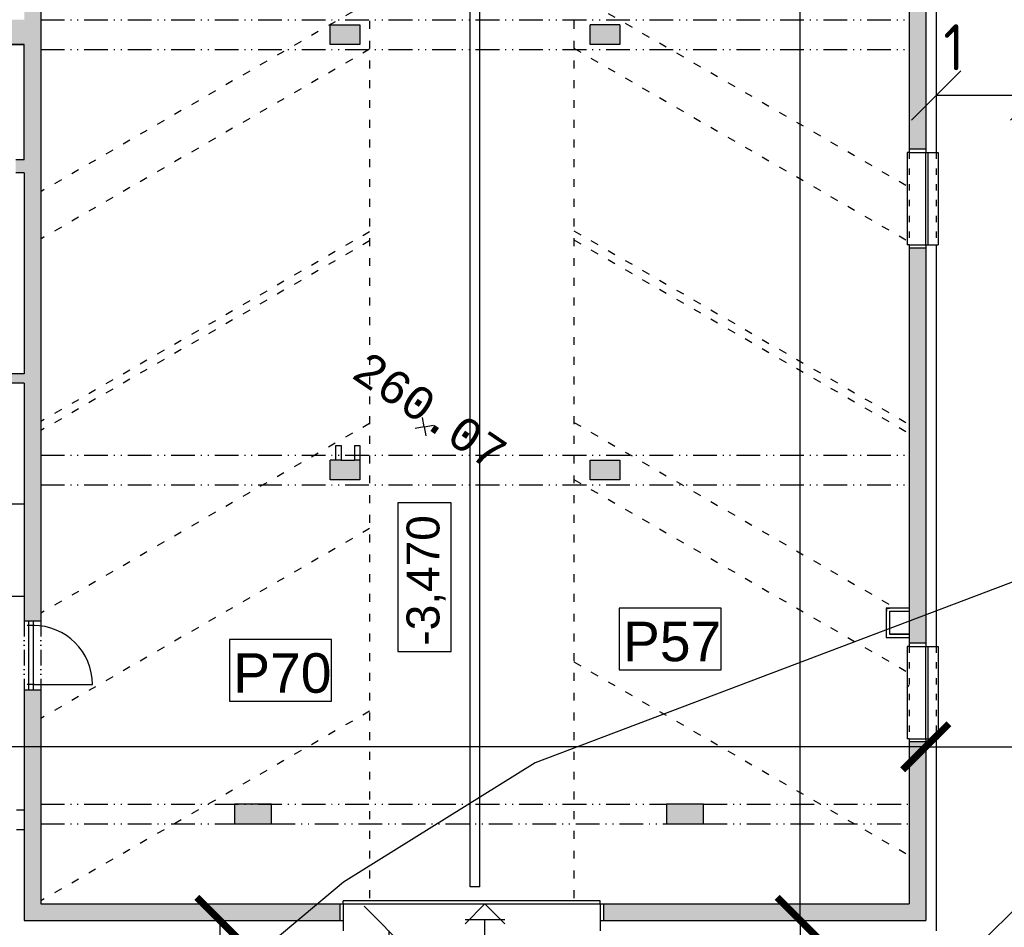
# Model space of a CAD drawing. Extents: x 4743276 to 9726129, y -4307434 to -1665362.
# Tile 40 of 121: x 4868244 to 4883186, y -2080839 to -2067057. Entities that reach past the tile are written whole.
import ezdxf
from ezdxf.enums import TextEntityAlignment as Align

# ---------------------------------------------------------------- set-up
doc = ezdxf.new("R2010")
doc.units = 0
doc.header["$MEASUREMENT"] = 0
doc.linetypes.add('ACAD_ISO03W100', pattern=[30, 12, -18])
doc.linetypes.add('ACAD_ISO12W100', pattern=[22, 12, -3, 0.5, -3, 0.5, -3])
doc.layers.get('0').update_dxf_attribs({"linetype": 'CONTINUOUS'})
doc.layers.get('Defpoints').update_dxf_attribs({"color": 61, "linetype": 'CONTINUOUS'})
for name, color, linetype in [('body', 7, 'CONTINUOUS'), ('DVERE', 47, 'CONTINUOUS'), ('HATCH', 7, 'CONTINUOUS'), ('KÓTY', 4, 'CONTINUOUS'), ('MÚRY', 1, 'CONTINUOUS'), ('OKNÁ', 146, 'CONTINUOUS'), ('POZEMOK', 8, 'CONTINUOUS'), ('siete', 6, 'CONTINUOUS'), ('TENKÁ', 7, 'CONTINUOUS'), ('tzb', 55, 'CONTINUOUS'), ('Výšky', 64, 'CONTINUOUS'), ('ZARIADOVACIE', 144, 'CONTINUOUS'), ('šrafy-múry', 8, 'CONTINUOUS')]:
    doc.layers.add(name, color=color, linetype=linetype)
doc.styles.add('ARIAL', font='arial.ttf')
doc.styles.add('MONOTXT', font='MONOTXT', dxfattribs={"height": 0.2})
doc.styles.add('Style-Arial', font='arial.ttf')
doc.styles.add('STYLE1', font='isocp.shx')
doc.dimstyles.new('STANDARD 200', dxfattribs={"dimtxt": 600, "dimasz": 700, "dimexe": 10, "dimexo": 200, "dimgap": 100, "dimtad": 1, "dimdsep": 46, "dimlunit": 6, "dimtxsty": 'Style-Arial', "dimblk": 'ARCHTICK', "dimblk1": 'OBLIQUE', "dimblk2": 'ARCHTICK', "dimcen": 2.5, "dimse1": 1, "dimse2": 1, "dimadec": 0, "dimazin": 0, "dimtfac": 1, "dimtmove": 1, "dimatfit": 3, "dimldrblk": 'OBLIQUE', "dimfxl": 1, "dimtolj": 1, "dimtzin": 0, "dimarcsym": 0})
doc.dimstyles.new('STANDARD 250', dxfattribs={"dimtxt": 700, "dimasz": 750, "dimexe": 10, "dimexo": 200, "dimgap": 100, "dimtad": 1, "dimdsep": 46, "dimlunit": 6, "dimtxsty": 'STYLE1', "dimblk1": 'OBLIQUE', "dimblk2": 'OBLIQUE', "dimsah": 1, "dimcen": 2.5, "dimse1": 1, "dimse2": 1, "dimadec": 0, "dimazin": 0, "dimtfac": 1, "dimtmove": 1, "dimatfit": 3, "dimldrblk": 'OBLIQUE', "dimfxl": 1, "dimtolj": 1, "dimtzin": 0, "dimarcsym": 0})

# ---------------------------------------------------------------- blocks, each defined once
blk = doc.blocks.new('_ArchTick')
at = {"color": 0, "linetype": 'ByBlock', "const_width": 0.15}
blk.add_lwpolyline([(-0.5, -0.5), (0.5, 0.5)], dxfattribs=at)
blk = doc.blocks.new('*D42218')
at = {"layer": 'Defpoints', "color": 0}
for p in [(4821644, -2078098), (4821644, -2080734), (4881994, -2080734)]:
    blk.add_point(p, dxfattribs=at)
at = {"layer": 'ZARIADOVACIE', "color": 0, "lineweight": -2}
blk.add_line((4881994, -2078098), (4821644, -2078098), dxfattribs=at)
at = {"layer": 'ZARIADOVACIE', "color": 0, "linetype": 'ByBlock', "lineweight": -2, "xscale": 700, "yscale": 700, "zscale": 700, "rotation": 180}
blk.add_blockref('_ArchTick', (4821644, -2078098), dxfattribs=at)
at = {"layer": 'ZARIADOVACIE', "color": 0, "linetype": 'ByBlock', "lineweight": -2, "xscale": 700, "yscale": 700, "zscale": 700}
blk.add_blockref('_ArchTick', (4881994, -2078098), dxfattribs=at)
at = {"layer": 'ZARIADOVACIE', "color": 0, "insert": (4845998, -2077590), "char_height": 600, "attachment_point": 5, "style": 'Style-Arial'}
blk.add_mtext('\\A1;60ﾠ350', dxfattribs=at)
blk = doc.blocks.new('_OBLIQUE')
at = {"color": 0, "linetype": 'ByBlock'}
blk.add_line((-0.5, -0.5), (0.5, 0.5), dxfattribs=at)
blk = doc.blocks.new('*D42220')
at = {"layer": 'Defpoints', "color": 0}
for p in [(4880090, -2021484), (4881994, -2021484), (4881994, -2080734)]:
    blk.add_point(p, dxfattribs=at)
at = {"layer": 'ZARIADOVACIE', "color": 0, "lineweight": -2}
blk.add_line((4880090, -2080734), (4880090, -2021484), dxfattribs=at)
at = {"layer": 'ZARIADOVACIE', "color": 0, "linetype": 'ByBlock', "lineweight": -2, "xscale": 700, "yscale": 700, "zscale": 700}
for p, rotation in [((4880090, -2021484), 90), ((4880090, -2080734), 270)]:
    blk.add_blockref('_ArchTick', p, dxfattribs=dict(at, rotation=rotation))
at = {"layer": 'ZARIADOVACIE', "color": 0, "insert": (4879728, -2057066), "char_height": 600, "attachment_point": 5, "rotation": 90, "style": 'Style-Arial'}
blk.add_mtext('\\A1;59ﾠ250', dxfattribs=at)
blk = doc.blocks.new('*D42221')
at = {"layer": 'Defpoints', "color": 0}
for p in [(4868314, -2035164), (4857372, -2067054), (4868314, -2067054)]:
    blk.add_point(p, dxfattribs=at)
at = {"layer": 'ZARIADOVACIE', "color": 0, "lineweight": -2}
blk.add_line((4857372, -2035164), (4857372, -2067054), dxfattribs=at)
at = {"layer": 'ZARIADOVACIE', "color": 0, "linetype": 'ByBlock', "lineweight": -2, "xscale": 700, "yscale": 700, "zscale": 700}
for p, rotation in [((4857372, -2035164), 90), ((4857372, -2067054), 270)]:
    blk.add_blockref('_ArchTick', p, dxfattribs=dict(at, rotation=rotation))
at = {"layer": 'ZARIADOVACIE', "color": 0, "insert": (4856946, -2051921), "char_height": 600, "attachment_point": 5, "rotation": 90, "style": 'Style-Arial'}
blk.add_mtext('\\A1;31ﾠ890', dxfattribs=at)
blk = doc.blocks.new('*D42225')
at = {"layer": 'Defpoints', "color": 0}
for p in [(4900354, -2078098), (4881994, -2080734), (4900354, -2080734)]:
    blk.add_point(p, dxfattribs=at)
at = {"layer": 'ZARIADOVACIE', "color": 0, "lineweight": -2}
blk.add_line((4881994, -2078098), (4900354, -2078098), dxfattribs=at)
at = {"layer": 'ZARIADOVACIE', "color": 0, "linetype": 'ByBlock', "lineweight": -2, "xscale": 700, "yscale": 700, "zscale": 700, "rotation": 180}
blk.add_blockref('_ArchTick', (4881994, -2078098), dxfattribs=at)
at = {"layer": 'ZARIADOVACIE', "color": 0, "linetype": 'ByBlock', "lineweight": -2, "xscale": 700, "yscale": 700, "zscale": 700}
blk.add_blockref('_ArchTick', (4900354, -2078098), dxfattribs=at)
at = {"layer": 'ZARIADOVACIE', "color": 0, "insert": (4894298, -2077666), "char_height": 600, "attachment_point": 5, "style": 'Style-Arial'}
blk.add_mtext('\\A1;18ﾠ360', dxfattribs=at)
blk = doc.blocks.new('*D42233')
at = {"layer": 'Defpoints', "color": 0}
for p in [(4881994, -2080734), (4880090, -2087304), (4881994, -2087304)]:
    blk.add_point(p, dxfattribs=at)
at = {"layer": 'ZARIADOVACIE', "color": 0, "lineweight": -2}
blk.add_line((4880090, -2080734), (4880090, -2087304), dxfattribs=at)
at = {"layer": 'ZARIADOVACIE', "color": 0, "linetype": 'ByBlock', "lineweight": -2, "xscale": 700, "yscale": 700, "zscale": 700}
for p, rotation in [((4880090, -2080734), 90), ((4880090, -2087304), 270)]:
    blk.add_blockref('_ArchTick', p, dxfattribs=dict(at, rotation=rotation))
at = {"layer": 'ZARIADOVACIE', "color": 0, "insert": (4879637, -2085566), "char_height": 600, "attachment_point": 5, "rotation": 90, "style": 'Style-Arial'}
blk.add_mtext('\\A1;6ﾠ570', dxfattribs=at)
blk = doc.blocks.new('*D42234')
at = {"layer": 'Defpoints', "color": 0}
for p in [(4873354, -2080734), (4871282, -2106934), (4873354, -2106934)]:
    blk.add_point(p, dxfattribs=at)
at = {"layer": 'ZARIADOVACIE', "color": 0, "lineweight": -2}
blk.add_line((4871282, -2080734), (4871282, -2106934), dxfattribs=at)
at = {"layer": 'ZARIADOVACIE', "color": 0, "linetype": 'ByBlock', "lineweight": -2, "xscale": 700, "yscale": 700, "zscale": 700}
for p, rotation in [((4871282, -2080734), 90), ((4871282, -2106934), 270)]:
    blk.add_blockref('_ArchTick', p, dxfattribs=dict(at, rotation=rotation))
at = {"layer": 'ZARIADOVACIE', "color": 0, "insert": (4870839, -2096044), "char_height": 600, "attachment_point": 5, "rotation": 90, "style": 'Style-Arial'}
blk.add_mtext('\\A1;26ﾠ200', dxfattribs=at)
blk = doc.blocks.new('*D42236')
at = {"layer": 'Defpoints', "color": 0}
for p in [(4875104, -2080894), (4873846, -2087434), (4875104, -2087434)]:
    blk.add_point(p, dxfattribs=at)
at = {"layer": 'KÓTY', "color": 0, "lineweight": -2}
blk.add_line((4873846, -2080894), (4873846, -2087434), dxfattribs=at)
at = {"layer": 'KÓTY', "color": 0, "linetype": 'ByBlock', "lineweight": -2, "xscale": 750, "yscale": 750, "zscale": 750}
for p, rotation in [((4873846, -2080894), 90), ((4873846, -2087434), 270)]:
    blk.add_blockref('_OBLIQUE', p, dxfattribs=dict(at, rotation=rotation))
at = {"layer": 'KÓTY', "color": 0, "insert": (4873412, -2084464), "char_height": 700, "attachment_point": 5, "rotation": 90, "style": 'STYLE1'}
blk.add_mtext('\\A1;6ﾠ540', dxfattribs=at)
blk = doc.blocks.new('po')
at = {"layer": 'HATCH'}
h = blk.add_hatch(color=256, dxfattribs=at)
h.dxf.hatch_style = 1
h.paths.add_polyline_path([(4879180, -1563421), (4879185, -1563421), (4879185, -1563376), (4879230, -1563376), (4879230, -1563371), (4879180, -1563371)])
h = blk.add_hatch(color=256, dxfattribs=at)
h.dxf.hatch_style = 1
h.paths.add_polyline_path([(4879180, -1563771), (4879185, -1563771), (4879185, -1563816), (4879230, -1563816), (4879230, -1563821), (4879180, -1563821)])
at = {"layer": 'šrafy-múry'}
h = blk.add_hatch(color=256, dxfattribs=at)
h.dxf.hatch_style = 1
h.paths.add_polyline_path([(4879780, -1556406), (4879780, -1551906), (4879530, -1551906), (4879530, -1556406)])
h = blk.add_hatch(color=256, dxfattribs=at)
h.dxf.hatch_style = 1
h.paths.add_polyline_path([(4866100, -1553646), (4866100, -1554436), (4866100, -1554816), (4866100, -1556566), (4865970, -1556566), (4865970, -1556766), (4866100, -1556766), (4866100, -1559816), (4866100, -1559956), (4866100, -1563566), (4866350, -1563566), (4866350, -1561051), (4866350, -1558936), (4866350, -1554441), (4866350, -1553646)])
h.paths.add_polyline_path([(4866161, -1561826), (4866448, -1561826), (4866448, -1562076), (4866161, -1562076)], flags=9)
h.paths.add_polyline_path([(4866155, -1555821), (4866443, -1555821), (4866443, -1556071), (4866155, -1556071)], flags=9)
h = blk.add_hatch(color=256, dxfattribs=at)
h.dxf.hatch_style = 1
h.paths.add_polyline_path([(4861750, -1557951), (4861750, -1558316), (4862000, -1558316), (4862285, -1558316), (4862285, -1558201), (4862000, -1558201), (4862000, -1557876), (4862000, -1557596), (4862000, -1557316), (4862000, -1557036), (4862000, -1556756), (4862000, -1556476), (4862000, -1556196), (4862000, -1555916), (4862000, -1554816), (4864300, -1554816), (4864300, -1555916), (4864300, -1556196), (4864300, -1556341), (4864300, -1556372), (4864300, -1556476), (4864300, -1556756), (4864300, -1556766), (4864500, -1556766), (4864970, -1556766), (4864970, -1556566), (4864523, -1556566), (4864520, -1556566), (4864500, -1556566), (4864500, -1556305), (4864500, -1556265), (4864500, -1554977), (4864500, -1554937), (4864500, -1554816), (4866100, -1554816), (4866100, -1554436), (4861100, -1554436), (4861100, -1554506), (4861100, -1554816), (4861750, -1554816), (4861750, -1557616)])
h = blk.add_hatch(color=256, dxfattribs=at)
h.dxf.hatch_style = 1
h.paths.add_polyline_path([(4870741, -1554816), (4871190, -1554816), (4871190, -1554516), (4870740, -1554516)])
h = blk.add_hatch(color=256, dxfattribs=at)
h.dxf.hatch_style = 1
h.paths.add_polyline_path([(4874690, -1554816), (4875140, -1554816), (4875140, -1554516), (4874690, -1554516)])
h = blk.add_hatch(color=256, dxfattribs=at)
h.dxf.hatch_style = 1
h.paths.add_polyline_path([(4879530, -1562910), (4879530, -1563301), (4879530, -1563381), (4879530, -1563771), (4879530, -1563851), (4879530, -1563906), (4879780, -1563906), (4879780, -1557906), (4879530, -1557906), (4879530, -1560582), (4879530, -1560720), (4879530, -1561051), (4879530, -1561501)])
h = blk.add_hatch(color=256, dxfattribs=at)
h.dxf.hatch_style = 1
h.paths.add_polyline_path([(4865850, -1559956), (4866100, -1559956), (4866100, -1559816), (4865850, -1559816)])
h = blk.add_hatch(color=256, dxfattribs=at)
h.dxf.hatch_style = 1
h.paths.add_polyline_path([(4870740, -1561126), (4870740, -1561426), (4871190, -1561426), (4871190, -1561126), (4871110, -1561126), (4870820, -1561126)])
h = blk.add_hatch(color=256, dxfattribs=at)
h.dxf.hatch_style = 1
h.paths.add_polyline_path([(4874690, -1561126), (4874690, -1561426), (4875140, -1561426), (4875140, -1561126)])
h = blk.add_hatch(color=256, dxfattribs=at)
h.dxf.hatch_style = 1
h.paths.add_polyline_path([(4866640, -1567866), (4866350, -1567866), (4866350, -1564616), (4866100, -1564616), (4866100, -1566436), (4866100, -1568116), (4866640, -1568116)])
h = blk.add_hatch(color=256, dxfattribs=at)
h.dxf.hatch_style = 1
h.paths.add_polyline_path([(4879530, -1565406), (4879530, -1567866), (4874890, -1567866), (4874890, -1568116), (4879780, -1568116), (4879780, -1565406)])
h = blk.add_hatch(color=256, dxfattribs=at)
h.dxf.hatch_style = 1
h.paths.add_polyline_path([(4869291, -1566351), (4869291, -1566651), (4869851, -1566651), (4869851, -1566351)])
h = blk.add_hatch(color=256, dxfattribs=at)
h.dxf.hatch_style = 1
h.paths.add_polyline_path([(4876406, -1566351), (4875846, -1566351), (4875846, -1566651), (4876406, -1566651)])
h = blk.add_hatch(color=256, dxfattribs=at)
h.dxf.hatch_style = 1
h.paths.add_polyline_path([(4868040, -1568116), (4868040, -1567866), (4866640, -1567866), (4866640, -1568116)])
h = blk.add_hatch(color=256, dxfattribs=at)
h.dxf.hatch_style = 1
h.paths.add_polyline_path([(4870890, -1567866), (4868040, -1567866), (4868040, -1568116), (4870890, -1568116)])
at = {"layer": 'DVERE'}
for p, q in [((4874840, -1567816), (4870940, -1567816)), ((4870940, -1567866), (4870940, -1567816)), ((4870940, -1567866), (4874840, -1567866)), ((4874840, -1567866), (4874840, -1567816))]:
    blk.add_line(p, q, dxfattribs=at)
at = {"layer": 'MÚRY', "color": 7}
for p, q in [((4866350, -1537766), (4866350, -1554441)), ((4879530, -1551856), (4879530, -1556456)), ((4879940, -1551856), (4879940, -1556456)), ((4866350, -1554441), (4866350, -1561051)), ((4870740, -1554516), (4871190, -1554516)), ((4870740, -1554816), (4870740, -1554516)), ((4871190, -1554516), (4871190, -1554816)), ((4875140, -1554516), (4874690, -1554516)), ((4874690, -1554816), (4874690, -1554516)), ((4875140, -1554516), (4875140, -1554816)), ((4864500, -1554816), (4866100, -1554816)), ((4864500, -1554816), (4866100, -1554816)), ((4866100, -1554816), (4864500, -1554816)), ((4866100, -1556566), (4866100, -1554816)), ((4866100, -1556566), (4866100, -1554816)), ((4866100, -1555674), (4866100, -1554816)), ((4871190, -1554816), (4870740, -1554816)), ((4875140, -1554816), (4874690, -1554816)), ((4879530, -1556456), (4879940, -1556456)), ((4866100, -1556566), (4865970, -1556566)), ((4866100, -1556766), (4865970, -1556766)), ((4866100, -1556766), (4866100, -1559816)), ((4879530, -1557856), (4879530, -1563956)), ((4879530, -1557856), (4879940, -1557856)), ((4879940, -1557856), (4879940, -1563956)), ((4866350, -1558936), (4866350, -1563566)), ((4866100, -1559816), (4865850, -1559816)), ((4866100, -1559956), (4865850, -1559956)), ((4866100, -1559956), (4866100, -1563566)), ((4870830, -1561126), (4870830, -1560906)), ((4870830, -1560906), (4870910, -1560906)), ((4871110, -1560906), (4871190, -1560906)), ((4871110, -1560906), (4871110, -1561126)), ((4871190, -1560906), (4871190, -1561126)), ((4870830, -1561126), (4870740, -1561126)), ((4866100, -1563566), (4866350, -1563566)), ((4879530, -1563771), (4879230, -1563771)), ((4879530, -1563956), (4879940, -1563956)), ((4866100, -1564616), (4866350, -1564616)), ((4866100, -1564616), (4866100, -1566436)), ((4866350, -1564616), (4866350, -1567866)), ((4879530, -1565356), (4879530, -1567866)), ((4879530, -1565356), (4879940, -1565356)), ((4879940, -1565356), (4879940, -1568276)), ((4869851, -1566351), (4869291, -1566351)), ((4869291, -1566351), (4869291, -1566651)), ((4869851, -1566651), (4869851, -1566351)), ((4876406, -1566351), (4875846, -1566351)), ((4875846, -1566351), (4875846, -1566651)), ((4876406, -1566651), (4876406, -1566351)), ((4865980, -1566436), (4866100, -1566436)), ((4869291, -1566651), (4869851, -1566651)), ((4875846, -1566651), (4876406, -1566651)), ((4866350, -1567866), (4870940, -1567866)), ((4870940, -1567866), (4870940, -1568276)), ((4874840, -1567866), (4879530, -1567866)), ((4874840, -1567866), (4874840, -1568276))]:
    blk.add_line(p, q, dxfattribs=at)
for points in [[(4870910, -1560906), (4870910, -1561126), (4871110, -1561126)], [(4871190, -1561126), (4871190, -1561426), (4870740, -1561426), (4870740, -1561126)]]:
    blk.add_lwpolyline(points, dxfattribs=at)
blk.add_lwpolyline([(4874690, -1561126), (4875140, -1561126), (4875140, -1561426), (4874690, -1561426)], close=True, dxfattribs=at)
at = {"layer": 'OKNÁ', "ltscale": 0.25}
for p, q in [((4866166, -1563566), (4866166, -1564616)), ((4866236, -1563566), (4866236, -1564616)), ((4866256, -1563636), (4866146, -1563636)), ((4866256, -1564536), (4866146, -1564536)), ((4866236, -1564536), (4867136, -1564536))]:
    blk.add_line(p, q, dxfattribs=at)
blk.add_arc((4866236, -1564536), 900, 0, 90, dxfattribs=at)
at = {"layer": 'POZEMOK', "linetype": 'ACAD_ISO03W100', "ltscale": 10}
for p, q in [((4871340, -1533758), (4871340, -1567816)), ((4874440, -1533758), (4874440, -1567816)), ((4871340, -1554169), (4866350, -1557050)), ((4874440, -1554042), (4879530, -1556981)), ((4871340, -1554888), (4866350, -1557769)), ((4874440, -1554872), (4879530, -1557810)), ((4871340, -1557659), (4866350, -1560540)), ((4874440, -1557643), (4879530, -1560582)), ((4871340, -1557798), (4866350, -1560679)), ((4874440, -1557782), (4879530, -1560720)), ((4871340, -1560569), (4866350, -1563450)), ((4874440, -1560553), (4879321, -1563371)), ((4874440, -1561420), (4879530, -1564359)), ((4871340, -1562167), (4866350, -1565048)), ((4874440, -1564191), (4879530, -1567130)), ((4871340, -1564938), (4866350, -1567819))]:
    blk.add_line(p, q, dxfattribs=at)
at = {"layer": 'POZEMOK', "ltscale": 0.25}
for p, q in [((4879780, -1557856), (4879780, -1556456)), ((4879820, -1557856), (4879820, -1556456)), ((4879780, -1565356), (4879780, -1563956)), ((4879820, -1565356), (4879820, -1563956))]:
    blk.add_line(p, q, dxfattribs=at)
at = {"layer": 'TENKÁ'}
for p, q in [((4879780, -1551856), (4879780, -1556456)), ((4879780, -1556406), (4879530, -1556406)), ((4879780, -1557906), (4879530, -1557906)), ((4879780, -1557856), (4879780, -1563956)), ((4870910, -1561126), (4870830, -1561126)), ((4871190, -1561126), (4871110, -1561126)), ((4866100, -1561796), (4863590, -1561796)), ((4866100, -1563196), (4864990, -1563196)), ((4879180, -1563371), (4879180, -1563821)), ((4879180, -1563371), (4879530, -1563371)), ((4879185, -1563421), (4879180, -1563421)), ((4879185, -1563376), (4879185, -1563421)), ((4879185, -1563376), (4879230, -1563376)), ((4879230, -1563376), (4879230, -1563371)), ((4879230, -1563421), (4879230, -1563771)), ((4879230, -1563421), (4879530, -1563421)), ((4879185, -1563771), (4879180, -1563771)), ((4879180, -1563821), (4879530, -1563821)), ((4879185, -1563816), (4879185, -1563771)), ((4879230, -1563771), (4879530, -1563771)), ((4879230, -1563816), (4879230, -1563821)), ((4879780, -1563906), (4879530, -1563906)), ((4879780, -1565356), (4879780, -1568116)), ((4879780, -1565406), (4879530, -1565406)), ((4866100, -1566436), (4866100, -1568116)), ((4865980, -1566736), (4866100, -1566736)), ((4870890, -1567866), (4870890, -1568116)), ((4874890, -1567866), (4874890, -1568116)), ((4866100, -1568116), (4870940, -1568116)), ((4874840, -1568116), (4879780, -1568116))]:
    blk.add_line(p, q, dxfattribs=at)
at = {"layer": 'TENKÁ', "linetype": 'ACAD_ISO12W100', "ltscale": 30}
for p, q in [((4866350, -1554441), (4879530, -1554441)), ((4866350, -1554891), (4879530, -1554891)), ((4866350, -1561051), (4879530, -1561051)), ((4866350, -1561501), (4879530, -1561501)), ((4866350, -1561501), (4879530, -1561501)), ((4866350, -1566351), (4875846, -1566351)), ((4876406, -1566351), (4879530, -1566351)), ((4866350, -1566651), (4869291, -1566651)), ((4869851, -1566651), (4875846, -1566651)), ((4876406, -1566651), (4879530, -1566651))]:
    blk.add_line(p, q, dxfattribs=at)
at = {"layer": 'TENKÁ', "ltscale": 0.25}
for p, q in [((4879500, -1556456), (4879500, -1557856)), ((4879530, -1556456), (4879500, -1556456)), ((4879940, -1556456), (4879970, -1556456)), ((4879970, -1556456), (4879970, -1557856)), ((4879530, -1557856), (4879500, -1557856)), ((4879940, -1557856), (4879970, -1557856)), ((4879500, -1563956), (4879500, -1565356)), ((4879530, -1563956), (4879500, -1563956)), ((4879940, -1563956), (4879970, -1563956)), ((4879970, -1563956), (4879970, -1565356)), ((4879501, -1564579), (4879530, -1564546)), ((4879530, -1565356), (4879500, -1565356)), ((4879940, -1565356), (4879970, -1565356))]:
    blk.add_line(p, q, dxfattribs=at)
at = {"layer": 'TENKÁ', "linetype": 'ACAD_ISO03W100', "ltscale": 8}
for p, q in [((4879530, -1556456), (4879530, -1557856)), ((4879940, -1556456), (4879940, -1557856)), ((4879530, -1563956), (4879530, -1565356)), ((4879940, -1563956), (4879940, -1565356))]:
    blk.add_line(p, q, dxfattribs=at)
at = {"layer": 'TENKÁ', "linetype": 'ACAD_ISO12W100', "ltscale": 20}
for p, q in [((4866100, -1563566), (4866100, -1564616)), ((4866350, -1563566), (4866350, -1564616))]:
    blk.add_line(p, q, dxfattribs=at)
at = {"layer": 'TENKÁ'}
blk.add_lwpolyline([(4871769, -1561775), (4871769, -1564030), (4872577, -1564030), (4872577, -1561775)], close=True, dxfattribs=at)
at = {"layer": 'tzb'}
for p, q in [((4872865, -1567606), (4872865, -1535606)), ((4873015, -1567606), (4873015, -1535606)), ((4873015, -1567606), (4872865, -1567606))]:
    blk.add_line(p, q, dxfattribs=at)
at = {"layer": 'ZARIADOVACIE', "ltscale": 0.25}
for points in [[(4876678, -1563373), (4875129, -1563373), (4875129, -1564309), (4876678, -1564309)], [(4870763, -1563852), (4869214, -1563852), (4869214, -1564789), (4870763, -1564789)]]:
    blk.add_lwpolyline(points, close=True, dxfattribs=at)
at = {"layer": 'TENKÁ', "ltscale": 0.25, "style": 'ARIAL'}
blk.add_text('-3,470', height=500, rotation=90, dxfattribs=at).set_placement((4872401, -1563943))
at = {"layer": 'ZARIADOVACIE', "ltscale": 0.25, "style": 'Style-Arial'}
for s, p in [('P57', (4875186, -1564180)), ('P70', (4869271, -1564659))]:
    blk.add_text(s, height=600, dxfattribs=at).set_placement(p)
blk = doc.blocks.new('*D42263')
at = {"layer": 'Defpoints', "color": 0}
for p in [(4882154, -2068209), (4882154, -2068309), (4883654, -2068309)]:
    blk.add_point(p, dxfattribs=at)
at = {"layer": 'KÓTY', "color": 0, "lineweight": -2}
blk.add_line((4883654, -2068209), (4882154, -2068209), dxfattribs=at)
at = {"layer": 'KÓTY', "color": 0, "linetype": 'ByBlock', "lineweight": -2, "xscale": 750, "yscale": 750, "zscale": 750, "rotation": 180}
blk.add_blockref('_OBLIQUE', (4882154, -2068209), dxfattribs=at)
at = {"layer": 'KÓTY', "color": 0, "linetype": 'ByBlock', "lineweight": -2, "xscale": 750, "yscale": 750, "zscale": 750}
blk.add_blockref('_OBLIQUE', (4883654, -2068209), dxfattribs=at)
at = {"layer": 'KÓTY', "color": 0, "insert": (4883519, -2067476), "char_height": 700, "attachment_point": 5, "style": 'STYLE1'}
blk.add_mtext('\\A1;1ﾠ500', dxfattribs=at)

msp = doc.modelspace()

# ---------------------------------------------------------------- linework, layer by layer
at = {"layer": 'body', "color": 1, "linetype": 'Continuous'}
for q in [(4874355.703, -2073099.83), (4874243.865, -2073265.638), (4874521.511, -2073211.669), (4874409.672, -2073377.477)]:
    msp.add_line((4874382.688, -2073238.654), q, dxfattribs=at)
at = {"layer": 'POZEMOK'}
for p, q in [((4875003.799, -2080784.048), (4875303.799, -2080484.048)), ((4875303.799, -2080484.048), (4875603.799, -2080784.048)), ((4875603.799, -2080724.048), (4875003.799, -2080724.048)), ((4875303.799, -2087331.034), (4875303.799, -2080724.048))]:
    msp.add_line(p, q, dxfattribs=at)
at = {"layer": 'siete', "color": 55, "lineweight": 35, "ltscale": 0.8}
msp.add_line((4886491.667, -2077413.016), (4881858.502, -2082046.18), dxfattribs=at)
at = {"layer": 'Výšky', "color": 1, "linetype": 'Continuous'}
msp.add_lwpolyline([(4887572.627, -2060148.439), (4887386.89, -2067104.863), (4887069.165, -2072363.166), (4886852.881, -2073118.752), (4885801.104, -2074311.099), (4883424.965, -2075550.222), (4876069.129, -2078342.217), (4873156.655, -2080155.27), (4871461.12, -2081576.508), (4868670.356, -2084867.445), (4867672.435, -2087174.903)], dxfattribs=at)

# ---------------------------------------------------------------- block references
at = {"layer": 'TENKÁ'}
msp.add_blockref('po', (2213.299, -512618.357), dxfattribs=at)

# ---------------------------------------------------------------- texts
at = {"layer": 'Výšky', "linetype": 'Continuous', "style": 'MONOTXT'}
msp.add_text('260.07', height=500, rotation=326, dxfattribs=at).set_placement((4874332.117, -2073204.543), align=Align.CENTER)

# ---------------------------------------------------------------- dimensions: what is measured, and where the dimension line sits
at = {"layer": 'KÓTY'}
dim = msp.add_linear_dim(base=(4882153.799, -2068208.862), p1=(4883653.799, -2068308.862), p2=(4882153.799, -2068308.862), dimstyle='STANDARD 250', override={"dimtxsty": 'STYLE1', "dimldrblk": 'OBLIQUE'}, dxfattribs=at)
dim.commit()
dim.dimension.update_dxf_attribs({"geometry": '*D42263', "text_midpoint": (4883519, -2067926), "dimtype": 160})
dim = msp.add_linear_dim(base=(4873845.5, -2087434.048), p1=(4875103.799, -2080894.048), p2=(4875103.799, -2087434.048), angle=90, dimstyle='STANDARD 250', override={"dimtxsty": 'STYLE1', "dimldrblk": 'OBLIQUE'}, dxfattribs=at)
dim.commit()
dim.dimension.update_dxf_attribs({"geometry": '*D42236', "text_midpoint": (4873862, -2084464.5), "dimtype": 160})
at = {"layer": 'ZARIADOVACIE', "color": 7}
for base, p1, p2, angle, picture, middle in [((4880089.5, -2021484.048), (4881993.799, -2080734.048), (4881993.799, -2021484.048), 270, '*D42220', (4880134, -2057066.5)), ((4857372, -2067054.048), (4868313.799, -2035164.048), (4868313.799, -2067054.048), 270, '*D42221', (4857353, -2051921)), ((4871282.5, -2106934.048), (4873353.799, -2080734.048), (4873353.799, -2106934.048), 90, '*D42234', (4871245.5, -2096043.5)), ((4880089.5, -2087304.048), (4881993.799, -2080734.048), (4881993.799, -2087304.048), 90, '*D42233', (4880043.5, -2085566))]:
    dim = msp.add_linear_dim(base=base, p1=p1, p2=p2, angle=angle, dimstyle='STANDARD 200', override={"dimtxsty": 'Style-Arial', "dimldrblk": 'OBLIQUE'}, dxfattribs=at)
    dim.commit()
    dim.dimension.update_dxf_attribs({"geometry": picture, "text_midpoint": middle, "dimtype": 160})
for base, p2, picture, middle in [((4821643.799, -2078098), (4821643.799, -2080734.048), '*D42218', (4845998.5, -2077997)), ((4900353.799, -2078098), (4900353.799, -2080734.048), '*D42225', (4894298, -2078072.5))]:
    dim = msp.add_linear_dim(base=base, p1=(4881993.799, -2080734.048), p2=p2, dimstyle='STANDARD 200', override={"dimtxsty": 'Style-Arial', "dimldrblk": 'OBLIQUE'}, dxfattribs=at)
    dim.commit()
    dim.dimension.update_dxf_attribs({"geometry": picture, "text_midpoint": middle, "dimtype": 160})

doc.saveas('drawing.dxf')
